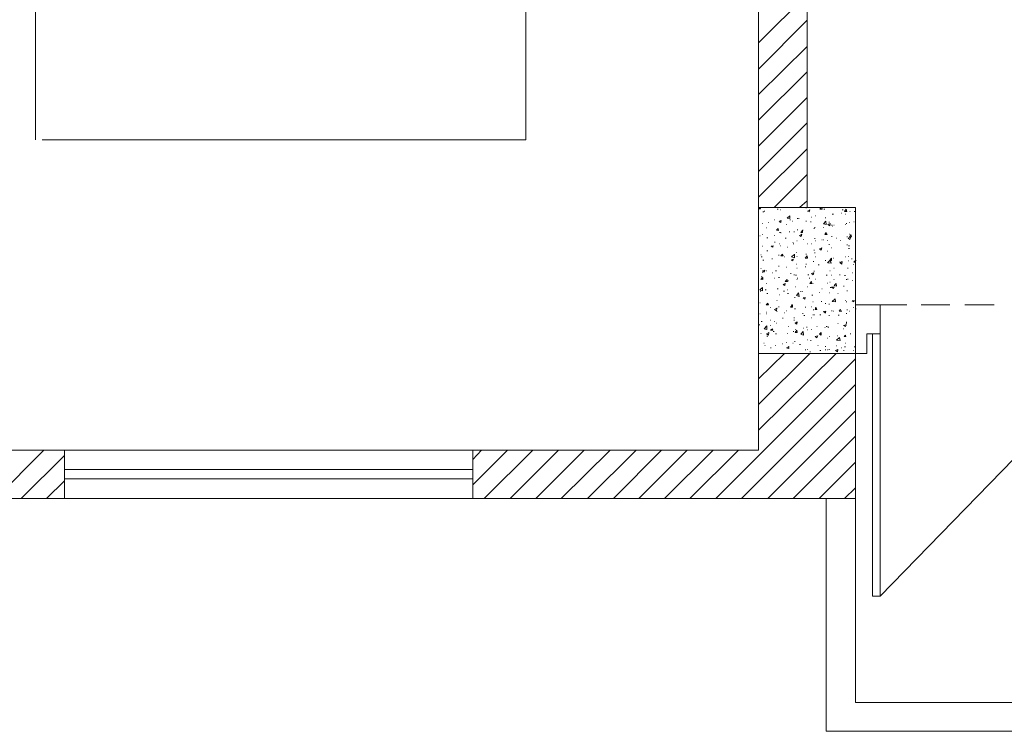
# Model space of a CAD drawing. Header units: millimetres. Extents: x 5 to 204, y 5 to 291.
# Tile 8 of 52: x 96 to 132, y 47 to 73. Entities that reach past the tile are written whole.
import ezdxf

# ---------------------------------------------------------------- set-up
doc = ezdxf.new("R2010")
doc.units = ezdxf.units.MM
doc.header["$MEASUREMENT"] = 0
doc.layers.get('0').update_dxf_attribs({"linetype": 'CONTINUOUS'})

msp = doc.modelspace()

# ---------------------------------------------------------------- linework, layer by layer
at = {"color": 0, "linetype": 'Continuous', "lineweight": 18, "true_color": 0x000001}
for points in [[(114.484, 115.378), (114.484, 69.031), (96.515, 69.031)], [(96.267, 69.031), (96.267, 114.931), (96.267, 114.931)]]:
    msp.add_lwpolyline(points, dxfattribs=at)
at = {"color": 0, "linetype": 'Continuous', "lineweight": 18, "true_color": 0x000007}
for points in [[(123.138, 66.516), (123.138, 114.832), (123.138, 114.832)], [(124.941, 66.516), (124.941, 114.832), (124.941, 114.832)], [(123.138, 61.089), (123.138, 57.499), (123.138, 57.499)], [(126.745, 61.089), (126.745, 55.695), (126.745, 55.695)], [(86.703, 57.499), (97.342, 57.499), (97.342, 57.499)], [(97.342, 57.499), (97.342, 55.695), (97.342, 55.695)], [(112.515, 57.499), (123.138, 57.499), (123.138, 57.499)], [(112.515, 57.499), (112.515, 55.695), (112.515, 55.695)], [(83.112, 55.695), (97.342, 55.695), (97.342, 55.695)], [(112.515, 55.695), (126.745, 55.695), (126.745, 55.695)]]:
    msp.add_lwpolyline(points, dxfattribs=at)
at = {"color": 0, "linetype": 'Continuous', "lineweight": 5, "true_color": 0x000005}
for points in [[(123.138, 72.638), (124.941, 74.442), (124.941, 74.442)], [(123.138, 71.662), (124.941, 73.482), (124.941, 73.482)], [(123.138, 70.719), (124.941, 72.506), (124.941, 72.506)], [(123.138, 69.759), (124.941, 71.563), (124.941, 71.563)], [(123.138, 68.8), (124.941, 70.603), (124.941, 70.603)], [(123.138, 67.857), (124.941, 69.66), (124.941, 69.66)], [(123.138, 66.897), (124.941, 68.7), (124.941, 68.7)], [(123.717, 66.516), (124.941, 67.741), (124.941, 67.741)], [(124.66, 66.516), (124.941, 66.765), (124.941, 66.765)], [(121.549, 55.695), (126.745, 60.891), (126.745, 60.891)], [(123.138, 61.089), (123.154, 61.089), (123.154, 61.089)], [(123.138, 60.146), (124.098, 61.089), (124.098, 61.089)], [(123.138, 59.186), (125.041, 61.089), (125.041, 61.089)], [(123.138, 58.243), (126.017, 61.089), (126.017, 61.089)], [(122.509, 55.695), (126.745, 59.931), (126.745, 59.931)], [(123.485, 55.695), (126.745, 58.955), (126.745, 58.955)], [(124.429, 55.695), (126.745, 58.011), (126.745, 58.011)], [(94.777, 55.695), (96.581, 57.499), (96.581, 57.499)], [(112.515, 57.151), (112.846, 57.499), (112.846, 57.499)], [(112.515, 56.208), (113.806, 57.499), (113.806, 57.499)], [(112.945, 55.695), (114.749, 57.499), (114.749, 57.499)], [(113.905, 55.695), (115.709, 57.499), (115.709, 57.499)], [(114.865, 55.695), (116.652, 57.499), (116.652, 57.499)], [(115.808, 55.695), (117.628, 57.499), (117.628, 57.499)], [(116.784, 55.695), (118.588, 57.499), (118.588, 57.499)], [(117.744, 55.695), (119.531, 57.499), (119.531, 57.499)], [(118.687, 55.695), (120.49, 57.499), (120.49, 57.499)], [(119.647, 55.695), (121.45, 57.499), (121.45, 57.499)], [(120.59, 55.695), (122.393, 57.499), (122.393, 57.499)], [(95.737, 55.695), (97.342, 57.3), (97.342, 57.3)], [(125.388, 55.695), (126.745, 57.052), (126.745, 57.052)], [(96.68, 55.695), (97.342, 56.357), (97.342, 56.357)], [(126.331, 55.695), (126.745, 56.092), (126.745, 56.092)]]:
    msp.add_lwpolyline(points, dxfattribs=at)
at = {"color": 0, "linetype": 'Continuous', "lineweight": 18, "true_color": 0x000001}
msp.add_lwpolyline([(126.745, 61.089), (123.138, 61.089), (123.138, 66.516), (126.745, 66.516)], close=True, dxfattribs=at)
at = {"color": 0, "linetype": 'Continuous', "lineweight": 9, "true_color": 0x000003}
for points in [[(123.154, 66.5), (123.188, 66.516), (123.188, 66.516)], [(123.154, 66.5), (123.204, 66.45), (123.204, 66.45)], [(123.204, 66.45), (123.221, 66.516), (123.221, 66.516)], [(123.303, 66.351), (123.336, 66.351), (123.336, 66.351)], [(123.353, 66.384), (123.37, 66.384), (123.37, 66.384)], [(123.833, 66.45), (123.866, 66.45), (123.866, 66.45)], [(123.949, 66.434), (123.965, 66.434), (123.965, 66.434)], [(124.892, 66.5), (124.925, 66.5), (124.925, 66.5)], [(124.958, 66.384), (125.041, 66.434), (125.041, 66.434)], [(124.958, 66.384), (125.024, 66.351), (125.024, 66.351)], [(125.024, 66.351), (125.041, 66.434), (125.041, 66.434)], [(125.421, 66.45), (125.471, 66.516), (125.471, 66.516)], [(125.421, 66.45), (125.504, 66.45), (125.504, 66.45)], [(125.504, 66.45), (125.487, 66.516), (125.487, 66.516)], [(125.57, 66.45), (125.603, 66.45), (125.603, 66.45)], [(125.868, 66.268), (125.885, 66.268), (125.885, 66.268)], [(125.885, 66.268), (125.918, 66.268), (125.918, 66.268)], [(126.216, 66.301), (126.232, 66.301), (126.232, 66.301)], [(126.249, 66.434), (126.282, 66.434), (126.282, 66.434)], [(126.331, 66.367), (126.398, 66.45), (126.398, 66.45)], [(126.331, 66.367), (126.414, 66.367), (126.414, 66.367)], [(126.364, 66.268), (126.381, 66.268), (126.381, 66.268)], [(126.414, 66.367), (126.398, 66.45), (126.398, 66.45)], [(126.53, 66.367), (126.546, 66.367), (126.546, 66.367)], [(126.695, 66.367), (126.712, 66.367), (126.712, 66.367)], [(123.287, 65.921), (123.303, 65.921), (123.303, 65.921)], [(123.502, 65.954), (123.518, 65.954), (123.518, 65.954)], [(123.717, 66.053), (123.734, 66.053), (123.734, 66.053)], [(123.899, 65.987), (123.982, 66.036), (123.982, 66.036)], [(123.899, 65.987), (123.965, 65.954), (123.965, 65.954)], [(123.916, 66.003), (123.949, 66.003), (123.949, 66.003)], [(123.965, 65.954), (123.982, 66.036), (123.982, 66.036)], [(124.164, 65.888), (124.18, 65.888), (124.18, 65.888)], [(124.197, 66.119), (124.296, 66.202), (124.296, 66.202)], [(124.197, 66.119), (124.296, 66.103), (124.296, 66.103)], [(124.296, 66.103), (124.296, 66.202), (124.296, 66.202)], [(124.296, 66.053), (124.329, 66.053), (124.329, 66.053)], [(124.395, 66.003), (124.412, 66.003), (124.412, 66.003)], [(124.577, 66.103), (124.594, 66.103), (124.594, 66.103)], [(124.627, 66.103), (124.644, 66.103), (124.644, 66.103)], [(124.892, 66.003), (124.925, 66.003), (124.925, 66.003)], [(125.074, 65.987), (125.09, 65.987), (125.09, 65.987)], [(125.09, 66.152), (125.107, 66.152), (125.107, 66.152)], [(125.239, 66.202), (125.256, 66.202), (125.256, 66.202)], [(125.554, 65.904), (125.636, 66.003), (125.636, 66.003)], [(125.554, 65.904), (125.653, 65.888), (125.653, 65.888)], [(125.62, 66.136), (125.636, 66.136), (125.636, 66.136)], [(125.653, 65.888), (125.636, 66.003), (125.636, 66.003)], [(125.719, 65.888), (125.802, 65.921), (125.802, 65.921)], [(125.719, 65.888), (125.785, 65.838), (125.785, 65.838)], [(125.752, 65.97), (125.769, 65.97), (125.769, 65.97)], [(125.785, 65.838), (125.802, 65.921), (125.802, 65.921)], [(126.364, 65.888), (126.381, 65.888), (126.381, 65.888)], [(126.398, 65.921), (126.414, 65.921), (126.414, 65.921)], [(126.513, 65.954), (126.53, 65.954), (126.53, 65.954)], [(126.679, 65.987), (126.695, 65.987), (126.695, 65.987)], [(123.287, 65.507), (123.303, 65.507), (123.303, 65.507)], [(123.419, 65.755), (123.436, 65.755), (123.436, 65.755)], [(123.8, 65.672), (123.866, 65.739), (123.866, 65.739)], [(123.8, 65.672), (123.882, 65.656), (123.882, 65.656)], [(123.882, 65.656), (123.866, 65.739), (123.866, 65.739)], [(123.916, 65.59), (123.949, 65.59), (123.949, 65.59)], [(123.965, 65.573), (123.982, 65.573), (123.982, 65.573)], [(124.28, 65.606), (124.296, 65.606), (124.296, 65.606)], [(124.445, 65.606), (124.478, 65.606), (124.478, 65.606)], [(124.577, 65.689), (124.594, 65.689), (124.594, 65.689)], [(124.66, 65.474), (124.743, 65.524), (124.743, 65.524)], [(124.71, 65.59), (124.776, 65.656), (124.776, 65.656)], [(124.71, 65.59), (124.776, 65.59), (124.776, 65.59)], [(124.726, 65.441), (124.743, 65.524), (124.743, 65.524)], [(124.776, 65.672), (124.793, 65.672), (124.793, 65.672)], [(124.776, 65.59), (124.776, 65.656), (124.776, 65.656)], [(125.19, 65.739), (125.223, 65.739), (125.223, 65.739)], [(125.223, 65.772), (125.239, 65.772), (125.239, 65.772)], [(125.554, 65.772), (125.57, 65.772), (125.57, 65.772)], [(125.603, 65.507), (125.653, 65.59), (125.653, 65.59)], [(125.603, 65.507), (125.686, 65.507), (125.686, 65.507)], [(125.686, 65.507), (125.653, 65.59), (125.653, 65.59)], [(125.852, 65.854), (125.868, 65.854), (125.868, 65.854)], [(125.868, 65.821), (125.885, 65.821), (125.885, 65.821)], [(125.934, 65.854), (125.951, 65.854), (125.951, 65.854)], [(126.513, 65.524), (126.53, 65.524), (126.53, 65.524)], [(126.513, 65.424), (126.563, 65.507), (126.563, 65.507)], [(126.596, 65.424), (126.563, 65.507), (126.563, 65.507)], [(123.188, 65.457), (123.204, 65.457), (123.204, 65.457)], [(123.452, 65.391), (123.485, 65.391), (123.485, 65.391)], [(123.717, 65.474), (123.734, 65.474), (123.734, 65.474)], [(123.734, 65.226), (123.75, 65.226), (123.75, 65.226)], [(123.899, 65.16), (123.916, 65.16), (123.916, 65.16)], [(124.131, 65.375), (124.164, 65.375), (124.164, 65.375)], [(124.412, 65.209), (124.429, 65.209), (124.429, 65.209)], [(124.429, 65.16), (124.445, 65.16), (124.445, 65.16)], [(124.561, 65.275), (124.577, 65.275), (124.577, 65.275)], [(124.66, 65.474), (124.726, 65.441), (124.726, 65.441)], [(124.809, 65.325), (124.826, 65.325), (124.826, 65.325)], [(124.941, 65.16), (124.958, 65.16), (124.958, 65.16)], [(125.09, 65.16), (125.107, 65.16), (125.107, 65.16)], [(125.223, 65.358), (125.239, 65.358), (125.239, 65.358)], [(125.239, 65.275), (125.256, 65.275), (125.256, 65.275)], [(125.487, 65.308), (125.504, 65.308), (125.504, 65.308)], [(125.554, 65.308), (125.57, 65.308), (125.57, 65.308)], [(125.686, 65.292), (125.703, 65.292), (125.703, 65.292)], [(125.752, 65.143), (125.769, 65.143), (125.769, 65.143)], [(125.852, 65.441), (125.868, 65.441), (125.868, 65.441)], [(126.017, 65.375), (126.034, 65.375), (126.034, 65.375)], [(126.166, 65.292), (126.182, 65.292), (126.182, 65.292)], [(126.414, 65.424), (126.447, 65.424), (126.447, 65.424)], [(126.464, 65.375), (126.563, 65.424), (126.563, 65.424)], [(126.464, 65.375), (126.53, 65.325), (126.53, 65.325)], [(126.513, 65.424), (126.596, 65.424), (126.596, 65.424)], [(126.53, 65.325), (126.563, 65.424), (126.563, 65.424)], [(123.27, 65.077), (123.287, 65.077), (123.287, 65.077)], [(123.452, 64.911), (123.485, 64.911), (123.485, 64.911)], [(123.601, 65.077), (123.684, 65.093), (123.684, 65.093)], [(123.601, 65.077), (123.667, 65.044), (123.667, 65.044)], [(123.651, 65.06), (123.667, 65.06), (123.667, 65.06)], [(123.667, 65.044), (123.684, 65.093), (123.684, 65.093)], [(123.949, 65.093), (123.965, 65.093), (123.965, 65.093)], [(123.965, 64.713), (124.031, 64.779), (124.031, 64.779)], [(124.048, 64.713), (124.031, 64.779), (124.031, 64.779)], [(124.197, 65.044), (124.213, 65.044), (124.213, 65.044)], [(124.478, 64.647), (124.478, 64.779), (124.478, 64.779)], [(124.544, 64.845), (124.561, 64.845), (124.561, 64.845)], [(124.892, 64.779), (124.925, 64.779), (124.925, 64.779)], [(125.19, 64.928), (125.223, 64.928), (125.223, 64.928)], [(125.223, 64.829), (125.239, 64.829), (125.239, 64.829)], [(125.405, 64.977), (125.487, 65.011), (125.487, 65.011)], [(125.405, 64.977), (125.471, 64.928), (125.471, 64.928)], [(125.471, 64.928), (125.487, 65.011), (125.487, 65.011)], [(125.703, 64.895), (125.719, 64.895), (125.719, 64.895)], [(125.835, 65.011), (125.852, 65.011), (125.852, 65.011)], [(126.414, 65.126), (126.447, 65.126), (126.447, 65.126)], [(126.48, 65.093), (126.513, 65.093), (126.513, 65.093)], [(126.48, 64.994), (126.513, 64.994), (126.513, 64.994)], [(123.221, 64.762), (123.237, 64.762), (123.237, 64.762)], [(123.237, 64.68), (123.27, 64.68), (123.27, 64.68)], [(123.303, 64.564), (123.336, 64.564), (123.336, 64.564)], [(123.634, 64.613), (123.651, 64.613), (123.651, 64.613)], [(123.882, 64.746), (123.899, 64.746), (123.899, 64.746)], [(123.882, 64.746), (123.899, 64.746), (123.899, 64.746)], [(123.965, 64.713), (124.048, 64.713), (124.048, 64.713)], [(124.098, 64.68), (124.114, 64.68), (124.114, 64.68)], [(124.346, 64.564), (124.429, 64.597), (124.429, 64.597)], [(124.346, 64.564), (124.412, 64.531), (124.412, 64.531)], [(124.362, 64.68), (124.445, 64.762), (124.445, 64.762)], [(124.362, 64.68), (124.478, 64.647), (124.478, 64.647)], [(124.412, 64.531), (124.429, 64.597), (124.429, 64.597)], [(124.544, 64.415), (124.561, 64.415), (124.561, 64.415)], [(124.561, 64.696), (124.577, 64.696), (124.577, 64.696)], [(124.875, 64.63), (124.941, 64.713), (124.941, 64.713)], [(124.875, 64.63), (124.958, 64.63), (124.958, 64.63)], [(124.892, 64.415), (124.925, 64.415), (124.925, 64.415)], [(124.958, 64.63), (124.941, 64.713), (124.941, 64.713)], [(125.173, 64.514), (125.19, 64.514), (125.19, 64.514)], [(125.239, 64.68), (125.256, 64.68), (125.256, 64.68)], [(125.62, 64.547), (125.636, 64.547), (125.636, 64.547)], [(125.703, 64.465), (125.802, 64.564), (125.802, 64.564)], [(125.719, 64.465), (125.835, 64.448), (125.835, 64.448)], [(125.785, 64.547), (125.852, 64.63), (125.852, 64.63)], [(125.785, 64.547), (125.852, 64.547), (125.852, 64.547)], [(125.802, 64.597), (125.835, 64.597), (125.835, 64.597)], [(125.835, 64.448), (125.802, 64.564), (125.802, 64.564)], [(125.852, 64.547), (125.852, 64.63), (125.852, 64.63)], [(125.918, 64.63), (125.934, 64.63), (125.934, 64.63)], [(126.149, 64.481), (126.166, 64.481), (126.166, 64.481)], [(126.166, 64.465), (126.249, 64.514), (126.249, 64.514)], [(126.166, 64.465), (126.232, 64.415), (126.232, 64.415)], [(126.232, 64.415), (126.249, 64.514), (126.249, 64.514)], [(126.364, 64.68), (126.381, 64.68), (126.381, 64.68)], [(126.464, 64.696), (126.48, 64.696), (126.48, 64.696)], [(126.464, 64.531), (126.48, 64.531), (126.48, 64.531)], [(126.596, 64.613), (126.613, 64.613), (126.613, 64.613)], [(126.679, 64.481), (126.745, 64.547), (126.745, 64.547)], [(126.679, 64.481), (126.745, 64.465), (126.745, 64.465)], [(126.745, 64.547), (126.762, 64.547), (126.762, 64.547)], [(123.221, 64.249), (123.237, 64.249), (123.237, 64.249)], [(123.287, 64.167), (123.37, 64.183), (123.37, 64.183)], [(123.287, 64.167), (123.353, 64.117), (123.353, 64.117)], [(123.287, 64.101), (123.303, 64.101), (123.303, 64.101)], [(123.353, 64.117), (123.37, 64.183), (123.37, 64.183)], [(123.419, 64.167), (123.436, 64.167), (123.436, 64.167)], [(123.651, 64.084), (123.667, 64.084), (123.667, 64.084)], [(123.767, 64.167), (123.8, 64.167), (123.8, 64.167)], [(123.882, 64.332), (123.899, 64.332), (123.899, 64.332)], [(124.164, 64.299), (124.18, 64.299), (124.18, 64.299)], [(124.329, 64.067), (124.346, 64.067), (124.346, 64.067)], [(124.561, 64.266), (124.577, 64.266), (124.577, 64.266)], [(124.875, 64.316), (124.892, 64.316), (124.892, 64.316)], [(125.107, 64.067), (125.19, 64.084), (125.19, 64.084)], [(125.107, 64.067), (125.173, 64.018), (125.173, 64.018)], [(125.157, 64.084), (125.173, 64.084), (125.173, 64.084)], [(125.173, 64.018), (125.19, 64.084), (125.19, 64.084)], [(125.19, 64.15), (125.223, 64.15), (125.223, 64.15)], [(125.355, 64.382), (125.388, 64.382), (125.388, 64.382)], [(125.785, 64.167), (125.802, 64.167), (125.802, 64.167)], [(125.934, 64.266), (125.951, 64.266), (125.951, 64.266)], [(126.447, 64.266), (126.464, 64.266), (126.464, 64.266)], [(126.613, 64.084), (126.629, 64.084), (126.629, 64.084)], [(126.662, 64.398), (126.679, 64.398), (126.679, 64.398)], [(123.221, 63.836), (123.237, 63.836), (123.237, 63.836)], [(123.237, 63.935), (123.27, 63.935), (123.27, 63.935)], [(123.237, 63.852), (123.303, 63.919), (123.303, 63.919)], [(123.237, 63.852), (123.303, 63.836), (123.303, 63.836)], [(123.303, 63.836), (123.303, 63.919), (123.303, 63.919)], [(123.436, 63.687), (123.452, 63.687), (123.452, 63.687)], [(123.717, 63.885), (123.734, 63.885), (123.734, 63.885)], [(123.866, 63.919), (123.882, 63.919), (123.882, 63.919)], [(123.899, 63.919), (123.916, 63.919), (123.916, 63.919)], [(124.048, 63.654), (124.131, 63.687), (124.131, 63.687)], [(124.114, 63.621), (124.131, 63.687), (124.131, 63.687)], [(124.131, 63.77), (124.197, 63.836), (124.197, 63.836)], [(124.131, 63.77), (124.213, 63.77), (124.213, 63.77)], [(124.213, 63.77), (124.197, 63.836), (124.197, 63.836)], [(124.247, 63.786), (124.263, 63.786), (124.263, 63.786)], [(124.445, 64.018), (124.478, 64.018), (124.478, 64.018)], [(124.511, 64.001), (124.544, 64.001), (124.544, 64.001)], [(124.561, 63.836), (124.577, 63.836), (124.577, 63.836)], [(124.577, 63.885), (124.594, 63.885), (124.594, 63.885)], [(124.975, 64.018), (125.008, 64.018), (125.008, 64.018)], [(125.024, 63.885), (125.041, 63.885), (125.041, 63.885)], [(125.041, 63.687), (125.107, 63.77), (125.107, 63.77)], [(125.041, 63.687), (125.123, 63.687), (125.123, 63.687)], [(125.123, 63.687), (125.107, 63.77), (125.107, 63.77)], [(125.157, 63.687), (125.173, 63.687), (125.173, 63.687)], [(125.256, 63.852), (125.272, 63.852), (125.272, 63.852)], [(125.653, 64.001), (125.686, 64.001), (125.686, 64.001)], [(125.686, 63.703), (125.703, 63.703), (125.703, 63.703)], [(125.785, 63.737), (125.802, 63.737), (125.802, 63.737)], [(125.835, 64.001), (125.852, 64.001), (125.852, 64.001)], [(125.934, 63.836), (125.951, 63.836), (125.951, 63.836)], [(125.951, 63.621), (126.017, 63.687), (126.017, 63.687)], [(126.034, 63.588), (126.017, 63.687), (126.017, 63.687)], [(126.149, 64.018), (126.166, 64.018), (126.166, 64.018)], [(126.331, 63.985), (126.364, 63.985), (126.364, 63.985)], [(126.398, 63.836), (126.414, 63.836), (126.414, 63.836)], [(126.447, 63.852), (126.464, 63.852), (126.464, 63.852)], [(126.613, 63.803), (126.629, 63.803), (126.629, 63.803)], [(123.188, 63.455), (123.287, 63.538), (123.287, 63.538)], [(123.188, 63.455), (123.287, 63.422), (123.287, 63.422)], [(123.204, 63.406), (123.221, 63.406), (123.221, 63.406)], [(123.287, 63.422), (123.287, 63.538), (123.287, 63.538)], [(123.386, 63.455), (123.419, 63.455), (123.419, 63.455)], [(123.452, 63.323), (123.485, 63.323), (123.485, 63.323)], [(123.833, 63.488), (123.866, 63.488), (123.866, 63.488)], [(124.048, 63.654), (124.114, 63.621), (124.114, 63.621)], [(124.065, 63.406), (124.098, 63.406), (124.098, 63.406)], [(124.197, 63.455), (124.213, 63.455), (124.213, 63.455)], [(124.213, 63.323), (124.247, 63.323), (124.247, 63.323)], [(124.495, 63.571), (124.511, 63.571), (124.511, 63.571)], [(124.544, 63.24), (124.627, 63.339), (124.627, 63.339)], [(124.644, 63.207), (124.627, 63.339), (124.627, 63.339)], [(124.693, 63.389), (124.71, 63.389), (124.71, 63.389)], [(124.743, 63.389), (124.776, 63.389), (124.776, 63.389)], [(124.941, 63.571), (124.958, 63.571), (124.958, 63.571)], [(125.405, 63.356), (125.421, 63.356), (125.421, 63.356)], [(125.487, 63.488), (125.504, 63.488), (125.504, 63.488)], [(125.769, 63.339), (125.785, 63.339), (125.785, 63.339)], [(125.802, 63.538), (125.835, 63.538), (125.835, 63.538)], [(125.852, 63.555), (125.951, 63.571), (125.951, 63.571)], [(125.852, 63.555), (125.918, 63.505), (125.918, 63.505)], [(125.918, 63.505), (125.951, 63.571), (125.951, 63.571)], [(125.951, 63.621), (126.034, 63.588), (126.034, 63.588)], [(126.083, 63.323), (126.1, 63.323), (126.1, 63.323)], [(126.298, 63.588), (126.315, 63.588), (126.315, 63.588)], [(126.414, 63.422), (126.447, 63.422), (126.447, 63.422)], [(123.188, 62.975), (123.204, 62.975), (123.204, 62.975)], [(123.419, 62.893), (123.485, 62.959), (123.485, 62.959)], [(123.502, 62.893), (123.485, 62.959), (123.485, 62.959)], [(123.816, 63.058), (123.833, 63.058), (123.833, 63.058)], [(123.899, 63.273), (123.916, 63.273), (123.916, 63.273)], [(124.478, 63.174), (124.495, 63.174), (124.495, 63.174)], [(124.544, 63.24), (124.644, 63.207), (124.644, 63.207)], [(124.793, 63.157), (124.875, 63.174), (124.875, 63.174)], [(124.793, 63.157), (124.859, 63.108), (124.859, 63.108)], [(124.859, 63.108), (124.875, 63.174), (124.875, 63.174)], [(125.123, 63.257), (125.157, 63.257), (125.157, 63.257)], [(125.157, 63.008), (125.173, 63.008), (125.173, 63.008)], [(125.471, 63.025), (125.487, 63.025), (125.487, 63.025)], [(125.62, 62.942), (125.636, 62.942), (125.636, 62.942)], [(125.868, 63.025), (125.984, 63.124), (125.984, 63.124)], [(125.868, 63.025), (126, 63.008), (126, 63.008)], [(125.951, 63.091), (125.984, 63.091), (125.984, 63.091)], [(126, 63.008), (125.984, 63.124), (125.984, 63.124)], [(126.364, 63.058), (126.381, 63.058), (126.381, 63.058)], [(126.398, 63.008), (126.414, 63.008), (126.414, 63.008)], [(126.613, 63.042), (126.695, 63.058), (126.695, 63.058)], [(126.613, 63.042), (126.679, 63.008), (126.679, 63.008)], [(126.679, 63.008), (126.695, 63.058), (126.695, 63.058)], [(123.138, 62.793), (123.154, 62.793), (123.154, 62.793)], [(123.419, 62.893), (123.502, 62.893), (123.502, 62.893)], [(123.419, 62.628), (123.436, 62.628), (123.436, 62.628)], [(123.568, 62.793), (123.585, 62.793), (123.585, 62.793)], [(123.734, 62.727), (123.816, 62.777), (123.816, 62.777)], [(123.734, 62.727), (123.8, 62.678), (123.8, 62.678)], [(123.8, 62.678), (123.816, 62.777), (123.816, 62.777)], [(123.816, 62.777), (123.833, 62.777), (123.833, 62.777)], [(123.816, 62.644), (123.833, 62.644), (123.833, 62.644)], [(123.882, 62.826), (123.899, 62.826), (123.899, 62.826)], [(124.098, 62.595), (124.114, 62.595), (124.114, 62.595)], [(124.164, 62.678), (124.18, 62.678), (124.18, 62.678)], [(124.329, 62.81), (124.395, 62.893), (124.395, 62.893)], [(124.329, 62.81), (124.395, 62.81), (124.395, 62.81)], [(124.362, 62.893), (124.395, 62.893), (124.395, 62.893)], [(124.395, 62.81), (124.395, 62.893), (124.395, 62.893)], [(124.478, 62.744), (124.495, 62.744), (124.495, 62.744)], [(124.495, 62.744), (124.511, 62.744), (124.511, 62.744)], [(124.776, 62.578), (124.793, 62.578), (124.793, 62.578)], [(124.875, 62.81), (124.892, 62.81), (124.892, 62.81)], [(125.107, 62.826), (125.123, 62.826), (125.123, 62.826)], [(125.173, 62.711), (125.19, 62.711), (125.19, 62.711)], [(125.239, 62.727), (125.272, 62.81), (125.272, 62.81)], [(125.239, 62.727), (125.305, 62.727), (125.305, 62.727)], [(125.305, 62.727), (125.272, 62.81), (125.272, 62.81)], [(125.554, 62.644), (125.636, 62.661), (125.636, 62.661)], [(125.554, 62.644), (125.62, 62.595), (125.62, 62.595)], [(125.62, 62.595), (125.636, 62.661), (125.636, 62.661)], [(125.62, 62.595), (125.636, 62.595), (125.636, 62.595)], [(125.752, 62.926), (125.769, 62.926), (125.769, 62.926)], [(125.852, 62.678), (125.868, 62.678), (125.868, 62.678)], [(125.918, 62.661), (125.934, 62.661), (125.934, 62.661)], [(126.133, 62.661), (126.182, 62.727), (126.182, 62.727)], [(126.133, 62.661), (126.216, 62.644), (126.216, 62.644)], [(126.216, 62.644), (126.182, 62.727), (126.182, 62.727)], [(126.398, 62.578), (126.414, 62.578), (126.414, 62.578)], [(126.414, 62.711), (126.447, 62.711), (126.447, 62.711)], [(126.513, 62.661), (126.53, 62.661), (126.53, 62.661)], [(126.662, 62.793), (126.679, 62.793), (126.679, 62.793)], [(126.745, 62.744), (126.762, 62.744), (126.762, 62.744)], [(123.188, 62.562), (123.204, 62.562), (123.204, 62.562)], [(123.237, 62.28), (123.27, 62.28), (123.27, 62.28)], [(123.419, 62.562), (123.436, 62.562), (123.436, 62.562)], [(123.568, 62.33), (123.585, 62.33), (123.585, 62.33)], [(123.717, 62.28), (123.734, 62.28), (123.734, 62.28)], [(123.8, 62.214), (123.816, 62.214), (123.816, 62.214)], [(124.031, 62.396), (124.048, 62.396), (124.048, 62.396)], [(124.445, 62.413), (124.478, 62.413), (124.478, 62.413)], [(124.445, 62.33), (124.478, 62.33), (124.478, 62.33)], [(124.495, 62.214), (124.577, 62.264), (124.577, 62.264)], [(124.495, 62.214), (124.561, 62.181), (124.561, 62.181)], [(124.561, 62.181), (124.577, 62.264), (124.577, 62.264)], [(124.826, 62.496), (124.859, 62.496), (124.859, 62.496)], [(125.09, 62.413), (125.107, 62.413), (125.107, 62.413)], [(125.157, 62.529), (125.173, 62.529), (125.173, 62.529)], [(125.19, 62.529), (125.223, 62.529), (125.223, 62.529)], [(125.421, 62.529), (125.454, 62.529), (125.454, 62.529)], [(125.752, 62.496), (125.769, 62.496), (125.769, 62.496)], [(126.1, 62.512), (126.133, 62.512), (126.133, 62.512)], [(126.398, 62.247), (126.414, 62.247), (126.414, 62.247)], [(126.398, 62.214), (126.414, 62.214), (126.414, 62.214)], [(123.154, 62.148), (123.188, 62.148), (123.188, 62.148)], [(123.353, 61.999), (123.452, 62.115), (123.452, 62.115)], [(123.353, 61.999), (123.452, 61.983), (123.452, 61.983)], [(123.436, 61.817), (123.518, 61.867), (123.518, 61.867)], [(123.452, 61.983), (123.452, 62.115), (123.452, 62.115)], [(123.502, 61.768), (123.518, 61.867), (123.518, 61.867)], [(123.568, 62.132), (123.585, 62.132), (123.585, 62.132)], [(123.585, 61.95), (123.651, 61.999), (123.651, 61.999)], [(123.585, 61.95), (123.667, 61.95), (123.667, 61.95)], [(123.667, 61.95), (123.651, 61.999), (123.651, 61.999)], [(123.684, 61.9), (123.717, 61.9), (123.717, 61.9)], [(124.247, 62.098), (124.263, 62.098), (124.263, 62.098)], [(124.429, 61.9), (124.445, 61.9), (124.445, 61.9)], [(124.495, 61.983), (124.511, 61.983), (124.511, 61.983)], [(124.495, 61.867), (124.561, 61.95), (124.561, 61.95)], [(124.495, 61.867), (124.577, 61.867), (124.577, 61.867)], [(124.577, 61.867), (124.561, 61.95), (124.561, 61.95)], [(124.71, 61.801), (124.793, 61.9), (124.793, 61.9)], [(124.809, 61.768), (124.793, 61.9), (124.793, 61.9)], [(124.809, 62.032), (124.826, 62.032), (124.826, 62.032)], [(124.925, 62.065), (124.941, 62.065), (124.941, 62.065)], [(124.941, 61.966), (124.958, 61.966), (124.958, 61.966)], [(125.09, 61.983), (125.107, 61.983), (125.107, 61.983)], [(125.305, 62.098), (125.322, 62.098), (125.322, 62.098)], [(125.405, 61.801), (125.471, 61.867), (125.471, 61.867)], [(125.471, 61.768), (125.471, 61.867), (125.471, 61.867)], [(125.603, 62.049), (125.62, 62.049), (125.62, 62.049)], [(125.653, 62.098), (125.686, 62.098), (125.686, 62.098)], [(125.719, 62.065), (125.752, 62.065), (125.752, 62.065)], [(126.083, 62.198), (126.1, 62.198), (126.1, 62.198)], [(126.282, 61.999), (126.298, 61.999), (126.298, 61.999)], [(126.298, 62.132), (126.398, 62.148), (126.398, 62.148)], [(126.298, 62.132), (126.364, 62.098), (126.364, 62.098)], [(126.364, 62.098), (126.398, 62.148), (126.398, 62.148)], [(126.381, 62.181), (126.398, 62.181), (126.398, 62.181)], [(123.221, 61.834), (123.237, 61.834), (123.237, 61.834)], [(123.436, 61.817), (123.502, 61.768), (123.502, 61.768)], [(123.452, 61.734), (123.485, 61.734), (123.485, 61.734)], [(123.767, 61.817), (123.8, 61.817), (123.8, 61.817)], [(124.164, 61.503), (124.18, 61.503), (124.18, 61.503)], [(124.197, 61.834), (124.213, 61.834), (124.213, 61.834)], [(124.478, 61.536), (124.495, 61.536), (124.495, 61.536)], [(124.71, 61.801), (124.809, 61.768), (124.809, 61.768)], [(124.958, 61.602), (124.975, 61.602), (124.975, 61.602)], [(125.074, 61.569), (125.09, 61.569), (125.09, 61.569)], [(125.239, 61.718), (125.339, 61.751), (125.339, 61.751)], [(125.239, 61.718), (125.305, 61.668), (125.305, 61.668)], [(125.305, 61.668), (125.339, 61.751), (125.339, 61.751)], [(125.405, 61.801), (125.471, 61.768), (125.471, 61.768)], [(125.703, 61.652), (125.719, 61.652), (125.719, 61.652)], [(125.769, 61.718), (125.785, 61.718), (125.785, 61.718)], [(126.034, 61.585), (126.149, 61.685), (126.149, 61.685)], [(126.034, 61.585), (126.166, 61.569), (126.166, 61.569)], [(126.067, 61.751), (126.083, 61.751), (126.083, 61.751)], [(126.166, 61.569), (126.149, 61.685), (126.149, 61.685)], [(126.315, 61.718), (126.364, 61.768), (126.364, 61.768)], [(126.315, 61.718), (126.381, 61.718), (126.381, 61.718)], [(126.381, 61.718), (126.364, 61.768), (126.364, 61.768)], [(126.364, 61.751), (126.381, 61.751), (126.381, 61.751)], [(126.546, 61.817), (126.563, 61.817), (126.563, 61.817)], [(123.336, 61.47), (123.353, 61.47), (123.353, 61.47)], [(123.37, 61.387), (123.386, 61.387), (123.386, 61.387)], [(123.585, 61.304), (123.601, 61.304), (123.601, 61.304)], [(123.75, 61.387), (123.767, 61.387), (123.767, 61.387)], [(124.015, 61.453), (124.031, 61.453), (124.031, 61.453)], [(124.18, 61.304), (124.263, 61.354), (124.263, 61.354)], [(124.18, 61.304), (124.247, 61.271), (124.247, 61.271)], [(124.247, 61.271), (124.263, 61.354), (124.263, 61.354)], [(124.263, 61.288), (124.28, 61.288), (124.28, 61.288)], [(124.412, 61.47), (124.429, 61.47), (124.429, 61.47)], [(124.66, 61.42), (124.693, 61.42), (124.693, 61.42)], [(124.875, 61.221), (124.892, 61.221), (124.892, 61.221)], [(124.941, 61.238), (124.958, 61.238), (124.958, 61.238)], [(125.041, 61.155), (125.074, 61.155), (125.074, 61.155)], [(125.339, 61.387), (125.355, 61.387), (125.355, 61.387)], [(125.421, 61.205), (125.454, 61.205), (125.454, 61.205)], [(125.62, 61.354), (125.636, 61.354), (125.636, 61.354)], [(125.62, 61.221), (125.636, 61.221), (125.636, 61.221)], [(125.686, 61.221), (125.703, 61.221), (125.703, 61.221)], [(125.752, 61.238), (125.769, 61.238), (125.769, 61.238)], [(126, 61.205), (126.083, 61.238), (126.083, 61.238)], [(126, 61.205), (126.067, 61.155), (126.067, 61.155)], [(126.017, 61.37), (126.034, 61.37), (126.034, 61.37)], [(126.067, 61.155), (126.083, 61.238), (126.083, 61.238)], [(126.216, 61.304), (126.232, 61.304), (126.232, 61.304)], [(126.298, 61.205), (126.315, 61.205), (126.315, 61.205)], [(126.331, 61.337), (126.364, 61.337), (126.364, 61.337)], [(126.364, 61.47), (126.381, 61.47), (126.381, 61.47)], [(126.662, 61.205), (126.679, 61.205), (126.679, 61.205)], [(126.695, 61.337), (126.712, 61.337), (126.712, 61.337)], [(124.627, 61.089), (124.644, 61.089), (124.644, 61.089)]]:
    msp.add_lwpolyline(points, dxfattribs=at)
at = {"color": 0, "linetype": 'Continuous', "lineweight": 18, "true_color": 0xbababa}
for points in [[(126.745, 62.893), (126.745, 61.089), (127.159, 61.089), (127.159, 61.817), (127.374, 61.817), (127.374, 52.071)], [(127.655, 52.071), (127.655, 61.817), (127.374, 61.817), (127.655, 61.817), (127.655, 62.893), (126.745, 62.893)], [(136.673, 62.893), (136.673, 61.817), (137.153, 61.817), (137.153, 61.089), (137.566, 61.089), (137.566, 62.893), (136.673, 62.893), (136.673, 61.817), (137.153, 61.817), (127.655, 52.071), (127.374, 52.071)]]:
    msp.add_lwpolyline(points, dxfattribs=at)
at = {"color": 0, "linetype": 'Continuous', "lineweight": 18, "true_color": 0x767676}
for points in [[(127.655, 62.893), (128.648, 62.893), (128.648, 62.893)], [(129.177, 62.893), (130.253, 62.893), (130.253, 62.893)], [(130.799, 62.893), (131.891, 62.893), (131.891, 62.893)]]:
    msp.add_lwpolyline(points, dxfattribs=at)
at = {"color": 0, "linetype": 'Continuous', "lineweight": 18, "true_color": 0xb82e00}
for points in [[(174.349, 61.089), (174.349, 47.041), (125.653, 47.041), (125.653, 55.695)], [(173.273, 61.089), (173.273, 48.117), (126.745, 48.117), (126.745, 55.695)]]:
    msp.add_lwpolyline(points, dxfattribs=at)
at = {"color": 0, "linetype": 'Continuous', "lineweight": 13, "true_color": 0x000004}
for points in [[(97.342, 57.499), (112.515, 57.499), (112.515, 57.499)], [(97.342, 56.771), (112.515, 56.771), (112.515, 56.771)], [(97.342, 56.423), (112.515, 56.423), (112.515, 56.423)], [(97.342, 55.695), (112.515, 55.695), (112.515, 55.695)]]:
    msp.add_lwpolyline(points, dxfattribs=at)

doc.saveas('drawing.dxf')
